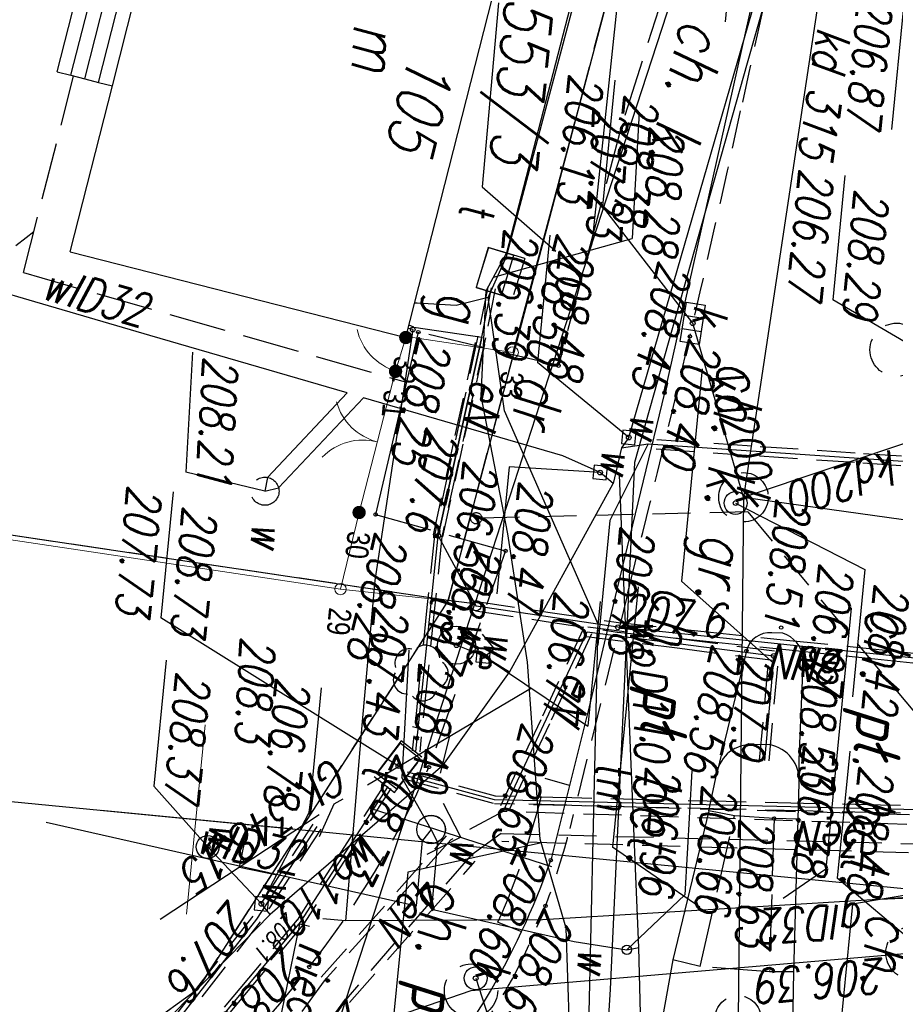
# Model space of a CAD drawing. Extents: x -110 to 11927435, y -6590197 to 5675023.
# Tile 28 of 71: x 11598528 to 11598551, y -1437233 to -1437207. Entities that reach past the tile are written whole.
import ezdxf
from ezdxf.enums import TextEntityAlignment as Align

# ---------------------------------------------------------------- set-up
doc = ezdxf.new("R2010")
doc.units = 0
doc.header["$PDMODE"] = 33
doc.header["$PDSIZE"] = 0.3
for name, pattern in [('1', [0]), ('KOC', [2, 1.5, -0.5]), ('KOJ', [0]), ('KOU', [1.5, 1, -0.5]), ('UBE', [1.5, 1, -0.5]), ('UBT', [1.5, 1, -0.5]), ('UBW', [1.5, 1, -0.5]), ('UOK', [1.5, 1, -0.5]), ('UOT', [1.5, 1, -0.5]), ('UOW', [1.5, 1, -0.5]), ('UPE', [0]), ('UPG', [0]), ('UPK', [0]), ('UPT', [0]), ('UPW', [0]), ('UXE', [1.5, 1, -0.5]), ('UXK', [1.5, 1, -0.5]), ('WRC', [0])]:
    doc.linetypes.add(name, pattern=pattern)
doc.layers.get('0').update_dxf_attribs({"color": 250, "linetype": 'CONTINUOUS', "lineweight": 100})
doc.layers.add('_0', color=7, linetype='CONTINUOUS')
doc.layers.add('KTOK', color=7, linetype='CONTINUOUS', lineweight=20, true_color=0x0a0909)
doc.layers.add('PARSI', color=7, linetype='CONTINUOUS', lineweight=20, true_color=0x0a0909)
for name, color, linetype, lineweight, plot in [('PP$$O', 209, 'CONTINUOUS', 13, False), ('PPZAO', 51, 'CONTINUOUS', 13, False), ('PPZAP', 51, 'CONTINUOUS', 13, False)]:
    doc.layers.add(name, color=color, linetype=linetype, lineweight=lineweight, plot=plot)
doc.styles.add('K1_ACAD', font='romans.shx', dxfattribs={"width": 0.8, "oblique": 12})
doc.styles.add('OPIS_PIK', font='txt', dxfattribs={"width": 0.8, "height": 1.2})
doc.styles.get("Standard").update_dxf_attribs({"font": 'Simplex.SHX', "width": 0.75})
doc.linetypes.add('BGS', pattern='A,3.75,[45,msgB.shx,S=0.625,R=0,X=0,Y=0],3.75', length=7.5)

# ---------------------------------------------------------------- blocks, each defined once
blk = doc.blocks.new('other_WSU')
at = {"linetype": 'Continuous'}
blk.add_circle((0, 0), 0.0450000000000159, dxfattribs=at)
blk = doc.blocks.new('ARM')
at = {"linetype": 'Continuous'}
blk.add_circle((0, 0), 0.125, dxfattribs=at)
blk = doc.blocks.new('other_UGE')
at = {"linetype": 'Continuous'}
blk.add_circle((0, 0), 0.0625, dxfattribs=at)
blk = doc.blocks.new('other_UGG')
at = {"linetype": 'Continuous'}
blk.add_circle((0, 0), 0.0625, dxfattribs=at)
blk = doc.blocks.new('other_KRA')
at = {"linetype": 'Continuous'}
for p, q in [((-0.5249999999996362, -0.25), (-0.5249999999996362, 0.25)), ((-0.5249999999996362, 0.25), (0.5249999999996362, 0.25)), ((-0.1749999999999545, -0.25), (-0.1749999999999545, 0.25)), ((0.1749999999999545, -0.25), (0.1749999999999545, 0.25)), ((0.5249999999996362, 0.25), (0.5249999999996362, -0.25)), ((0.5249999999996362, -0.25), (-0.5249999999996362, -0.25))]:
    blk.add_line(p, q, dxfattribs=at)
blk = doc.blocks.new('other_WLZ')
at = {"linetype": 'Continuous'}
blk.add_circle((0, 0), 0.300000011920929, dxfattribs=at)
blk = doc.blocks.new('other_UGK')
at = {"linetype": 'Continuous'}
blk.add_circle((0, 0), 0.0625, dxfattribs=at)
blk = doc.blocks.new('other_WLD')
at = {"linetype": 'Continuous'}
for p, q in [((0.5000250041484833, 0.3333500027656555), (-0.5000250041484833, 0.3333500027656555)), ((-0.5000250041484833, 0.3333500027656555), (-0.5000250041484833, -0.3333500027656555)), ((0.5000250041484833, -0.3333500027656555), (0.5000250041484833, 0.3333500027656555)), ((-0.5000250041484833, -0.3333500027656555), (0.5000250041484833, -0.3333500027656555))]:
    blk.add_line(p, q, dxfattribs=at)
blk = doc.blocks.new('other_UKW')
at = {"linetype": 'Continuous'}
blk.add_circle((0, 0), 0.375, dxfattribs=at)
blk = doc.blocks.new('other_ZAS')
at = {"linetype": 'Continuous'}
for p, q in [((0.1750000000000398, 0.1750000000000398), (-0.1750000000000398, 0.1750000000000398)), ((-0.1750000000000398, 0.1750000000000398), (-0.1750000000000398, -0.1750000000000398)), ((0.1750000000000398, -0.1750000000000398), (0.1750000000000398, 0.1750000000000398)), ((-0.1750000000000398, -0.1750000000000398), (0.1750000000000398, -0.1750000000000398))]:
    blk.add_line(p, q, dxfattribs=at)
blk = doc.blocks.new('other_HYP')
at = {"linetype": 'Continuous'}
for p, q in [((0, 1), (-0.3535499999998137, 0.6464500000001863)), ((0, 1), (0.3535499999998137, 0.6464500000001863)), ((0, 0.5), (0, 1))]:
    blk.add_line(p, q, dxfattribs=at)
blk.add_circle((0, 0), 0.5, dxfattribs=at)
blk = doc.blocks.new('other_DLI')
at = {"linetype": 'Continuous'}
blk.add_circle((0, 0), 0.0450000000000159, dxfattribs=at)
for centre, radius, start, end in [((0, 0.3750563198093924), 0.375, 30.14012428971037, 149.8598757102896), ((-0.3566585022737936, 0.1158924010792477), 0.375, 102.144465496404, 221.8600234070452), ((0.3566585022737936, 0.1158924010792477), 0.375, 318.1399765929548, 77.85553450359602), ((-0.2204041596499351, -0.3033835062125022), 0.3749999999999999, 174.1481822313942, 293.8542284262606), ((0.220404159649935, -0.3033835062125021), 0.3749999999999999, 246.1457715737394, 5.851817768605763)]:
    blk.add_arc(centre, radius, start, end, dxfattribs=at)
blk = doc.blocks.new('other_PNN')
at = {"linetype": 'Continuous'}
for p, q in [((3.25, 0), (2.542900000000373, 0.7070999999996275)), ((0.75, 0), (5.75, 0)), ((3.25, 0), (2.542900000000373, -0.7070999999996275))]:
    blk.add_line(p, q, dxfattribs=at)
blk = doc.blocks.new('mzsk01')
at = {"layer": 'PARSI'}
for p, q in [((0, -5), (0, 5)), ((5, 0), (-5, 0))]:
    blk.add_line(p, q, dxfattribs=at)
blk = doc.blocks.new('PIK_ZA')
at = {"layer": 'PPZAP'}
blk.add_point((0, 0), dxfattribs=at)
at = {"layer": 'PP$$O', "oblique": 15, "width": 0.8, "flags": 1}
blk.add_attdef('KOD', (1, -1.3), '', height=0.5, dxfattribs=at)
at = {"layer": 'PPZAO', "color": 0, "style": 'OPIS_PIK', "width": 0.8}
blk.add_attdef('NR_PKT', (1, -0.5), '', height=1.2, dxfattribs=at)
blk = doc.blocks.new('bgs')
at = {"layer": 'KTOK', "const_width": 0.35}
blk.add_lwpolyline([(-0.175, 0, 1), (0.175, 0, 1)], format="xyb", close=True, dxfattribs=at)
blk = doc.blocks.new('BGB')
at = {"layer": 'KTOK', "color": 0, "linetype": 'ByBlock', "lineweight": -2}
for centre, start, end in [((-1.836788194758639e-16, 2.999999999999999), 210, 270), ((-9.184668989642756e-16, -3), 89.99999999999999, 150)]:
    blk.add_arc(centre, 3, start, end, dxfattribs=at)
blk = doc.blocks.new('mdcp Łuszczanowiece')
at = {"layer": '_0'}
for p, q in [((6591200, 5674750), (6591200, 5675000)), ((6591183.94, 5674958.88), (6591163.955650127, 5674963.291360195)), ((6591169.33, 5674959.99), (6591193.63, 5674956.04)), ((6591177.42, 5674958.93), (6591183.94, 5674958.88)), ((6591183.94, 5674958.88), (6591193.65, 5674956.74)), ((6591193.65, 5674956.74), (6591193.63, 5674956.04)), ((6591218.2, 5674951.33), (6591193.65, 5674956.74)), ((6591193.63, 5674956.04), (6591187.34, 5674832.27)), ((6591193.63, 5674956.04), (6591204.44, 5674950.48)), ((6591204.44, 5674950.48), (6591213.61, 5674940.08))]:
    blk.add_line(p, q, dxfattribs=at)
at = {"layer": '_0', "linetype": 'UPG'}
for p, q in [((6591190.18, 5674963.49), (6591190.55, 5674972.61)), ((6591199.942112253, 5674970.590757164), (6591200.37590149, 5674967.879611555)), ((6591200, 5674970.55), (6591200.38, 5674967.88)), ((6591190.18, 5674963.49), (6591187.74, 5674968.94)), ((6591200.38, 5674967.88), (6591200.82751342, 5674965.054733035)), ((6591200.82751342, 5674965.054733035), (6591201.74449716, 5674959.315555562)), ((6591190.18, 5674963.49), (6591203.82, 5674964.68)), ((6591174.77, 5674964.3), (6591190.18, 5674963.49)), ((6591190.18, 5674963.49), (6591185.76, 5674961.72)), ((6591201.74449716, 5674959.315555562), (6591202.27, 5674954.17)), ((6591186.639925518, 5674954.418913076), (6591186.623258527, 5674954.294413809)), ((6591186.639925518, 5674954.418913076), (6591193.29412214, 5674954.064153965)), ((6591193.29412214, 5674954.064153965), (6591197.011902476, 5674954.095664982)), ((6591197.011902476, 5674954.095664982), (6591202.27, 5674954.17)), ((6591202.27, 5674954.17), (6591202.27888142, 5674953.573704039)), ((6591202.51, 5674953.24), (6591202.471009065, 5674952.986010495)), ((6591206.614183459, 5674952.556500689), (6591202.471009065, 5674952.986010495))]:
    blk.add_line(p, q, dxfattribs=at)
at = {"layer": '_0', "linetype": 'UPE'}
for p, q in [((6591193.97, 5674971.87), (6591193.9, 5674960.54)), ((6591194.1, 5674959.75), (6591194.25, 5674964.69)), ((6591194.25, 5674964.69), (6591197.01, 5674964.71)), ((6591193.9, 5674960.54), (6591193.71, 5674956.78)), ((6591199.01, 5674958.01), (6591194.1, 5674959.75)), ((6591191.97, 5674955.61), (6591193.71, 5674956.78)), ((6591186.57, 5674954.44), (6591186.66, 5674956.24)), ((6591186.66, 5674956.24), (6591191.97, 5674955.61)), ((6591186.57, 5674954.44), (6591186.53, 5674954.31)), ((6591199.88, 5674953.18), (6591202.45, 5674951.84)), ((6591202.45, 5674951.84), (6591209.59, 5674947.31))]:
    blk.add_line(p, q, dxfattribs=at)
at = {"layer": '_0', "linetype": 'UPT'}
for p, q in [((6591197.68, 5674971.91), (6591198.73, 5674957.76)), ((6591206.838848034, 5674960.977662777), (6591193.866666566, 5674960.015600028)), ((6591208.280930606, 5674960.793666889), (6591201.896785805, 5674959.957510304)), ((6591184.487214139, 5674956.68123843), (6591164.278617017, 5674960.011332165)), ((6591193.866666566, 5674960.015600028), (6591188.526893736, 5674957.020058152)), ((6591201.896785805, 5674959.957510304), (6591199.64265105, 5674959.048622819)), ((6591199.64265105, 5674959.048622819), (6591195.043822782, 5674958.270059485)), ((6591195.043822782, 5674958.270059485), (6591191.734089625, 5674957.423211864)), ((6591176.563585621, 5674957.901866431), (6591184.396369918, 5674956.675443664)), ((6591198.73, 5674957.76), (6591198.32, 5674955.39)), ((6591191.734089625, 5674957.423211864), (6591188.200452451, 5674956.377839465)), ((6591184.435256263, 5674956.870249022), (6591184.296595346, 5674956.183801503)), ((6591185.514664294, 5674956.652086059), (6591184.435256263, 5674956.870249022)), ((6591188.526893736, 5674957.020058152), (6591185.603918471, 5674956.307467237)), ((6591184.396369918, 5674956.675443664), (6591185.431567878, 5674956.240214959)), ((6591185.603918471, 5674956.307467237), (6591184.487214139, 5674956.68123843)), ((6591185.376003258, 5674955.965639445), (6591185.514664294, 5674956.652086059)), ((6591186.66, 5674956.24), (6591185.35, 5674956.37)), ((6591188.200452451, 5674956.377839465), (6591185.431567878, 5674956.240214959)), ((6591184.296595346, 5674956.183801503), (6591185.376003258, 5674955.965639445)), ((6591185.603918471, 5674956.307467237), (6591185.898445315, 5674955.488984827)), ((6591191.97, 5674955.61), (6591186.66, 5674956.24)), ((6591197.66, 5674955.58), (6591191.97, 5674955.61)), ((6591185.898445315, 5674955.488984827), (6591185.941129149, 5674954.469811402)), ((6591198.65, 5674954.93), (6591202.42, 5674952.99)), ((6591185.941129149, 5674954.469811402), (6591185.944065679, 5674954.399695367)), ((6591202.42, 5674952.99), (6591212.32, 5674946.26))]:
    blk.add_line(p, q, dxfattribs=at)
at = {"layer": '_0', "linetype": 'UPW'}
for p, q in [((6591189.03, 5674960.86), (6591188.7, 5674971.74)), ((6591164.048896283, 5674965.124079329), (6591178.815470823, 5674962.482361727)), ((6591214.055658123, 5674963.371122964), (6591202.215588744, 5674961.905644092)), ((6591188.91, 5674960.34), (6591173.58466919, 5674963.19643599)), ((6591178.815470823, 5674962.482361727), (6591189.545508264, 5674960.552840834)), ((6591202.215588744, 5674961.905644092), (6591200.568077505, 5674961.675954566)), ((6591202.308496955, 5674961.59923071), (6591202.215588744, 5674961.905644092)), ((6591200.568077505, 5674961.675954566), (6591197.243675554, 5674961.212584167)), ((6591202.226768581, 5674960.204508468), (6591202.308496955, 5674961.59923071)), ((6591203.384580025, 5674961.262729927), (6591217.249839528, 5674961.742912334)), ((6591189.545508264, 5674960.552840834), (6591203.384580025, 5674961.262729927)), ((6591197.243675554, 5674961.212584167), (6591189.905559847, 5674960.190549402)), ((6591189.2, 5674960.18), (6591189.03, 5674960.86)), ((6591188.91, 5674960.34), (6591189.2, 5674960.18)), ((6591201.74802484, 5674956.386976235), (6591202.226768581, 5674960.204508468)), ((6591189.2, 5674960.18), (6591190.15, 5674960.05)), ((6591190.15, 5674960.05), (6591189.9, 5674959.68)), ((6591195.35, 5674957.82), (6591190.15, 5674960.05)), ((6591189.9, 5674959.68), (6591189.5590704, 5674958.66465719)), ((6591189.559070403, 5674958.664657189), (6591188.547292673, 5674953.30643985)), ((6591195.35, 5674957.82), (6591194.99, 5674957.09)), ((6591197.96, 5674956.32), (6591195.35, 5674957.82)), ((6591194.99, 5674957.09), (6591194.78, 5674956.37)), ((6591197.96, 5674956.32), (6591202.3, 5674952.19)), ((6591199.973828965, 5674956.374946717), (6591199.662947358, 5674956.173790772)), ((6591199.973828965, 5674956.374946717), (6591201.74802484, 5674956.386976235)), ((6591199.662947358, 5674956.173790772), (6591199.975536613, 5674955.975647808)), ((6591201.697689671, 5674955.987506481), (6591199.975536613, 5674955.975647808)), ((6591201.306274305, 5674952.871681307), (6591201.697689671, 5674955.987506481)), ((6591188.547292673, 5674953.30643985), (6591191.118035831, 5674951.315835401)), ((6591188.464659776, 5674952.86558311), (6591187.462748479, 5674947.55888225)), ((6591190.874002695, 5674951.000364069), (6591188.464659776, 5674952.86558311)), ((6591200.924831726, 5674949.835567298), (6591201.306274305, 5674952.871681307)), ((6591202.3, 5674952.19), (6591202.04, 5674951.93)), ((6591202.3, 5674952.19), (6591206.39, 5674948.9)), ((6591202.04, 5674951.93), (6591200.69, 5674950.38)), ((6591191.242720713, 5674950.967715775), (6591191.118035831, 5674951.315835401)), ((6591190.874002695, 5674951.000364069), (6591191.242720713, 5674950.967715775)), ((6591200.451223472, 5674946.093672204), (6591200.924831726, 5674949.835567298)), ((6591187.462748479, 5674947.55888225), (6591186.851717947, 5674944.31941752)), ((6591186.851717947, 5674944.31941752), (6591185.278933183, 5674935.986196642))]:
    blk.add_line(p, q, dxfattribs=at)
at = {"layer": '_0', "linetype": 'UBE'}
for p, q in [((6591197.851206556, 5674971.635285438), (6591198.801206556, 5674957.985285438)), ((6591198.12, 5674971.59), (6591199.01, 5674958.01)), ((6591199.59, 5674958.02), (6591198.59, 5674971.75)), ((6591198.848793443, 5674971.704714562), (6591199.798793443, 5674958.054714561)), ((6591193.817002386, 5674967.338772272), (6591193.831002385, 5674969.604772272)), ((6591194.066997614, 5674967.337227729), (6591194.080997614, 5674969.603227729)), ((6591193.803002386, 5674965.072772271), (6591193.817002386, 5674967.338772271)), ((6591194.052997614, 5674965.071227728), (6591194.066997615, 5674967.337227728)), ((6591193.789002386, 5674962.806772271), (6591193.803002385, 5674965.072772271)), ((6591194.038997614, 5674962.805227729), (6591194.052997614, 5674965.071227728)), ((6591194.125057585, 5674964.693793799), (6591194.050057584, 5674962.223793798)), ((6591197.009094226, 5674964.834996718), (6591194.249094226, 5674964.814996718)), ((6591194.374942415, 5674964.686206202), (6591194.299942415, 5674962.216206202)), ((6591197.010905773, 5674964.585003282), (6591194.250905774, 5674964.565003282)), ((6591193.775002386, 5674960.540772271), (6591193.789002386, 5674962.806772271)), ((6591194.024997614, 5674960.539227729), (6591194.038997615, 5674962.805227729)), ((6591194.050057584, 5674962.223793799), (6591193.975057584, 5674959.753793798)), ((6591194.299942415, 5674962.216206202), (6591194.224942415, 5674959.746206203)), ((6591193.680159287, 5674958.66630844), (6591193.775159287, 5674960.54630844)), ((6591193.929840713, 5674958.65369156), (6591194.024840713, 5674960.53369156)), ((6591194.141753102, 5674959.867820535), (6591196.596753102, 5674958.997820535)), ((6591194.058246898, 5674959.632179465), (6591196.513246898, 5674958.762179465)), ((6591196.596753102, 5674958.997820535), (6591199.051753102, 5674958.127820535)), ((6591193.585159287, 5674956.78630844), (6591193.680159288, 5674958.66630844)), ((6591193.834840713, 5674956.77369156), (6591193.929840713, 5674958.65369156)), ((6591196.513246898, 5674958.762179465), (6591198.968246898, 5674957.892179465)), ((6591199.01, 5674958.01), (6591199.88, 5674956.72)), ((6591199.59, 5674958.02), (6591200.24, 5674957.28)), ((6591204.394280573, 5674954.487070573), (6591200.381209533, 5674957.404856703)), ((6591200.24, 5674957.28), (6591204.25, 5674954.43)), ((6591203.806215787, 5674953.678256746), (6591199.793144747, 5674956.596042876)), ((6591199.88, 5674956.72), (6591203.89, 5674953.77)), ((6591189.329727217, 5674956.049129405), (6591186.674727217, 5674956.364129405)), ((6591189.300272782, 5674955.800870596), (6591186.645272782, 5674956.115870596)), ((6591191.955272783, 5674955.485870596), (6591189.300272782, 5674955.800870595)), ((6591191.984727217, 5674955.734129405), (6591189.329727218, 5674956.049129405)), ((6591204.25, 5674954.43), (6591211.92, 5674949.87)), ((6591203.89, 5674953.77), (6591211.54, 5674949.29)), ((6591199.93779127, 5674953.290838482), (6591202.507791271, 5674951.950838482)), ((6591199.82220873, 5674953.069161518), (6591202.39220873, 5674951.729161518)), ((6591202.516965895, 5674951.945548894), (6591204.896965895, 5674950.435548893)), ((6591202.383034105, 5674951.734451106), (6591204.763034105, 5674950.224451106)), ((6591204.763034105, 5674950.224451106), (6591207.143034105, 5674948.714451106))]:
    blk.add_line(p, q, dxfattribs=at)
at = {"layer": '_0', "linetype": 'UXK'}
for q in [(6591197.74, 5674970.91), (6591191.41, 5674956.56)]:
    blk.add_line((6591190.55, 5674963.64), q, dxfattribs=at)
at = {"layer": '_0', "linetype": 'Continuous'}
for p, q in [((6591199.760000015, 5674970.270000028), (6591200.538354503, 5674967.383333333)), ((6591201.440000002, 5674969.150000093), (6591199.903432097, 5674966.916221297)), ((6591185.760000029, 5674967.430000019), (6591184.792394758, 5674965.321132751)), ((6591200.538354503, 5674967.383333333), (6591207.414495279, 5674967.383333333)), ((6591190.349999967, 5674963.300000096), (6591191.761539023, 5674966.849999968)), ((6591191.761539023, 5674966.849999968), (6591195.116371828, 5674966.849999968)), ((6591196.548599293, 5674966.916221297), (6591199.903432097, 5674966.916221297)), ((6591176.861539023, 5674966.419999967), (6591180.183800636, 5674966.419999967)), ((6591192.807277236, 5674966.593333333), (6591199.683418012, 5674966.593333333)), ((6591200.560000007, 5674965.549999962), (6591199.683418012, 5674966.593333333)), ((6591181.502704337, 5674965.321132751), (6591184.792394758, 5674965.321132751)), ((6591194.450000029, 5674964.709999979), (6591192.533418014, 5674962.083333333)), ((6591201.009999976, 5674963.399999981), (6591199.663418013, 5674960.963333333)), ((6591197.468399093, 5674962.836243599), (6591200.722682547, 5674962.97212914)), ((6591202.308496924, 5674961.59923032), (6591200.722682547, 5674962.97212914)), ((6591186.923934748, 5674962.083333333), (6591192.533418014, 5674962.083333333)), ((6591174.506017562, 5674961.794748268), (6591177.795707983, 5674961.794748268)), ((6591185.75999999, 5674961.719999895), (6591182.928460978, 5674959.059999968)), ((6591189.029999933, 5674960.86), (6591191.129615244, 5674960.060000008)), ((6591192.787277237, 5674960.963333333), (6591199.663418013, 5674960.963333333)), ((6591188.909999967, 5674960.339999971), (6591187.178460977, 5674957.759999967)), ((6591191.129615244, 5674960.060000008), (6591194.419305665, 5674960.060000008)), ((6591193.270694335, 5674960.009999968), (6591196.560384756, 5674960.009999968)), ((6591194.989999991, 5674957.089999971), (6591196.560384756, 5674960.009999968)), ((6591180.380218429, 5674959.784168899), (6591183.699588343, 5674959.922753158)), ((6591185.059095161, 5674956.396813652), (6591183.699588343, 5674959.922753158)), ((6591189.899999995, 5674959.679999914), (6591189.981539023, 5674957.289999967)), ((6591203.439999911, 5674957.719999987), (6591207.269634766, 5674959.387776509)), ((6591179.606199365, 5674959.059999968), (6591182.928460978, 5674959.059999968)), ((6591199.739999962, 5674959.060000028), (6591200.838354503, 5674955.673333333)), ((6591183.823628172, 5674957.759999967), (6591187.178460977, 5674957.759999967)), ((6591189.981539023, 5674957.289999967), (6591193.336371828, 5674957.289999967)), ((6591199.662947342, 5674956.173790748), (6591198.383586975, 5674955.273278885)), ((6591200.838354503, 5674955.673333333), (6591207.714495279, 5674955.673333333)), ((6591198.090000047, 5674955.159999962), (6591194.818460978, 5674948.569999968)), ((6591195.031674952, 5674955.133318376), (6591198.383586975, 5674955.273278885)), ((6591196.240694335, 5674952.939999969), (6591199.530384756, 5674952.939999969)), ((6591202.039999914, 5674951.929999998), (6591199.530384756, 5674952.939999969)), ((6591191.24272071, 5674950.967715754), (6591190.945794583, 5674948.851803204)), ((6591200.689999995, 5674950.379999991), (6591199.238460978, 5674948.820000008)), ((6591187.789139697, 5674948.719992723), (6591190.945794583, 5674948.851803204)), ((6591195.916199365, 5674948.820000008), (6591199.238460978, 5674948.820000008)), ((6591191.496199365, 5674948.569999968), (6591194.818460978, 5674948.569999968))]:
    blk.add_line(p, q, dxfattribs=at)
at = {"layer": '_0', "linetype": 'UBT'}
for p, q in [((6591197.730274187, 5674969.881171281), (6591197.880274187, 5674967.859742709)), ((6591197.929725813, 5674969.895971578), (6591198.079725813, 5674967.874543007)), ((6591197.880274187, 5674967.859742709), (6591198.030274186, 5674965.838314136)), ((6591198.079725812, 5674967.874543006), (6591198.229725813, 5674965.853114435)), ((6591198.030274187, 5674965.838314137), (6591198.180274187, 5674963.816885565)), ((6591198.229725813, 5674965.853114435), (6591198.379725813, 5674963.831685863)), ((6591198.180274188, 5674963.816885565), (6591198.330274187, 5674961.795456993)), ((6591198.379725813, 5674963.831685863), (6591198.529725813, 5674961.810257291)), ((6591198.330274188, 5674961.795456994), (6591198.480274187, 5674959.774028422)), ((6591198.529725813, 5674961.810257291), (6591198.679725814, 5674959.78882872)), ((6591198.480274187, 5674959.774028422), (6591198.630274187, 5674957.75259985)), ((6591198.679725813, 5674959.788828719), (6591198.829725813, 5674957.767400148)), ((6591198.631463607, 5674957.777046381), (6591198.221463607, 5674955.40704638)), ((6591198.828536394, 5674957.742953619), (6591198.418536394, 5674955.372953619)), ((6591185.359875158, 5674956.469511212), (6591186.669875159, 5674956.339511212)), ((6591186.671781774, 5674956.339303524), (6591188.441781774, 5674956.129303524)), ((6591185.340124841, 5674956.270488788), (6591186.650124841, 5674956.140488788)), ((6591186.648218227, 5674956.140696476), (6591188.418218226, 5674955.930696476)), ((6591188.441781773, 5674956.129303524), (6591190.211781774, 5674955.919303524)), ((6591188.418218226, 5674955.930696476), (6591190.188218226, 5674955.720696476)), ((6591190.211781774, 5674955.919303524), (6591191.981781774, 5674955.709303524)), ((6591190.188218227, 5674955.720696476), (6591191.958218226, 5674955.510696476)), ((6591191.970527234, 5674955.70999861), (6591193.8671939, 5674955.699998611)), ((6591193.8671939, 5674955.699998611), (6591195.763860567, 5674955.689998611)), ((6591195.763860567, 5674955.68999861), (6591197.660527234, 5674955.67999861)), ((6591191.969472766, 5674955.51000139), (6591193.866139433, 5674955.50000139)), ((6591193.866139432, 5674955.50000139), (6591195.7628061, 5674955.490001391)), ((6591195.7628061, 5674955.49000139), (6591197.659472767, 5674955.48000139)), ((6591198.604243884, 5674954.841082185), (6591200.489243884, 5674953.871082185)), ((6591198.695756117, 5674955.018917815), (6591200.580756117, 5674954.048917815)), ((6591200.580756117, 5674954.048917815), (6591202.465756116, 5674953.078917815)), ((6591200.489243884, 5674953.871082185), (6591202.374243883, 5674952.901082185)), ((6591202.476219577, 5674953.072700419), (6591204.126219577, 5674951.951033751)), ((6591202.363780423, 5674952.907299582), (6591204.013780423, 5674951.785632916)), ((6591204.126219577, 5674951.951033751), (6591205.776219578, 5674950.829367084)), ((6591204.013780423, 5674951.785632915), (6591205.663780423, 5674950.663966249))]:
    blk.add_line(p, q, dxfattribs=at)
at = {"layer": '_0', "linetype": 'UBW'}
for p, q in [((6591188.657557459, 5674969.016210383), (6591188.740057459, 5674966.296210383)), ((6591188.907442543, 5674969.023789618), (6591188.989942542, 5674966.303789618)), ((6591188.740057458, 5674966.296210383), (6591188.822557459, 5674963.576210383)), ((6591188.989942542, 5674966.303789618), (6591189.072442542, 5674963.583789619)), ((6591188.822557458, 5674963.576210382), (6591188.905057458, 5674960.856210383)), ((6591189.072442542, 5674963.583789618), (6591189.154942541, 5674960.863789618))]:
    blk.add_line(p, q, dxfattribs=at)
at = {"layer": '_0', "linetype": 'UPK'}
for p, q in [((6591203.773933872, 5674957.630654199), (6591201.661194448, 5674969.073383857)), ((6591206.566721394, 5674951.487159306), (6591203.773933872, 5674957.630654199))]:
    blk.add_line(p, q, dxfattribs=at)
at = {"layer": '_0', "linetype": 'KOJ'}
for p, q in [((6591204.86, 5674966.21), (6591202.46, 5674966.02)), ((6591202.46, 5674966.02), (6591198.46, 5674965.74)), ((6591197.5, 5674965.68), (6591196.89, 5674965.62)), ((6591198.46, 5674965.74), (6591197.5, 5674965.68)), ((6591196.89, 5674965.62), (6591194.2, 5674965.47)), ((6591193.63, 5674964.87), (6591193.65, 5674964.58)), ((6591196.58, 5674964.8), (6591196.63, 5674964.38)), ((6591194.19, 5674963.96), (6591197.46, 5674963.5)), ((6591198.47, 5674963.39), (6591197.46, 5674963.5)), ((6591198.47, 5674963.39), (6591202.45, 5674962.83)), ((6591174.49, 5674962.79), (6591187.65, 5674961.16)), ((6591202.45, 5674962.83), (6591204.71, 5674962.64)), ((6591187.65, 5674961.16), (6591192.95, 5674960.41)), ((6591192.95, 5674960.41), (6591196.05, 5674959.99)), ((6591196.05, 5674959.99), (6591200.16, 5674959.38)), ((6591186.69, 5674954.57), (6591191.57, 5674953.92))]:
    blk.add_line(p, q, dxfattribs=at)
at = {"layer": '_0', "linetype": 'KOC'}
for p, q in [((6591202.46, 5674966.02), (6591202.52, 5674965.38)), ((6591198.46, 5674965.74), (6591198.5, 5674965.11)), ((6591198.5, 5674965.11), (6591202.52, 5674965.38)), ((6591202.52, 5674965.38), (6591202.56, 5674963.56)), ((6591198.5, 5674965.11), (6591198.53, 5674964.07)), ((6591198.53, 5674964.07), (6591198.47, 5674963.39)), ((6591202.56, 5674963.56), (6591198.53, 5674964.07)), ((6591202.56, 5674963.56), (6591202.45, 5674962.83)), ((6591171.21, 5674961.4), (6591180.85, 5674959.34)), ((6591198.16, 5674959.68), (6591198.04, 5674959.03)), ((6591180.85, 5674959.34), (6591187.21, 5674958.32)), ((6591201.92, 5674958.16), (6591202.1, 5674958.8)), ((6591187.21, 5674958.32), (6591186.69, 5674954.57)), ((6591191.57, 5674953.92), (6591192.19, 5674957.41)), ((6591192.19, 5674957.41), (6591198.04, 5674955.96)), ((6591186.14432152, 5674944.09769861), (6591188.03203167, 5674954.39124578)), ((6591186.144321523, 5674944.097698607), (6591180.874496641, 5674944.905558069))]:
    blk.add_line(p, q, dxfattribs=at)
at = {"layer": '_0', "linetype": 'KOU'}
for p, q in [((6591192.97, 5674960.71), (6591199.28, 5674959.8)), ((6591193.63, 5674956.04), (6591169.33, 5674959.99)), ((6591193.63, 5674956.04), (6591190.86, 5674901.7)), ((6591204.44, 5674950.48), (6591193.63, 5674956.04)), ((6591213.61, 5674940.08), (6591204.44, 5674950.48))]:
    blk.add_line(p, q, dxfattribs=at)
at = {"layer": '_0', "linetype": 'UOT'}
for p, q in [((6591184.494022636, 5674957.163976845), (6591184.435256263, 5674956.870249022)), ((6591184.494022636, 5674957.163976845), (6591185.573223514, 5674956.944785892)), ((6591184.296802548, 5674956.184829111), (6591184.435256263, 5674956.870249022)), ((6591185.514457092, 5674956.65105845), (6591185.573223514, 5674956.944785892)), ((6591185.514457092, 5674956.65105845), (6591185.376003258, 5674955.965639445)), ((6591184.296802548, 5674956.184829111), (6591185.376003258, 5674955.965639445)), ((6591197.8, 5674955.75), (6591197.42, 5674955.17)), ((6591198.79, 5674955.12), (6591197.8, 5674955.75)), ((6591197.42, 5674955.17), (6591198.42, 5674954.55)), ((6591198.42, 5674954.55), (6591198.79, 5674955.12))]:
    blk.add_line(p, q, dxfattribs=at)
at = {"layer": '_0', "linetype": '1'}
for p, q in [((6591186.860869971, 5674954.257979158), (6591174.701262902, 5674956.122489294)), ((6591185.482964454, 5674945.262171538), (6591186.860869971, 5674954.257979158)), ((6591181.034187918, 5674945.944180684), (6591178.513585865, 5674946.331368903)), ((6591180.977645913, 5674945.573478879), (6591178.457043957, 5674945.96066579)), ((6591180.977645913, 5674945.573478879), (6591181.034187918, 5674945.944180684)), ((6591185.482964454, 5674945.262171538), (6591181.034187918, 5674945.944180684)), ((6591180.920104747, 5674945.202735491), (6591178.399502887, 5674945.589921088)), ((6591180.920104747, 5674945.202735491), (6591180.977645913, 5674945.573478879)), ((6591180.863562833, 5674944.832033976), (6591178.342961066, 5674945.219218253)), ((6591180.863562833, 5674944.832033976), (6591180.920104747, 5674945.202735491)), ((6591180.806979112, 5674944.462331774), (6591178.286377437, 5674944.849514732)), ((6591180.806979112, 5674944.462331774), (6591180.863562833, 5674944.832033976))]:
    blk.add_line(p, q, dxfattribs=at)
at = {"layer": '_0', "color": 7, "linetype": 'BGS', "lineweight": 18}
blk.add_line((6591193.6081364, 5674953.186604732), (6591193.639999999, 5674956.07), dxfattribs=at)
at = {"layer": '_0', "linetype": 'UXE'}
for p, q in [((6591199.0986, 5674953.7947), (6591199.2508, 5674953.5706)), ((6591199.2508, 5674953.5706), (6591200.1368, 5674953.2698))]:
    blk.add_line(p, q, dxfattribs=at)
at = {"layer": '_0', "linetype": 'WRC'}
for p, q in [((6591185.050227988, 5674944.266202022), (6591185.228110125, 5674944.080380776)), ((6591185.228110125, 5674944.080380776), (6591185.465404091, 5674943.832731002))]:
    blk.add_line(p, q, dxfattribs=at)
at = {"layer": '_0', "color": 7, "linetype": 'BGS', "lineweight": 20, "flags": 128}
blk.add_lwpolyline([(6591186.840570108, 5674954.266480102), (6591186.983, 5674957.089), (6591170.534, 5674959.82)], dxfattribs=at)
at = {"layer": '_0', "flags": 128}
blk.add_lwpolyline([(6591177.879416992, 5674955.823350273), (6591182.725909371, 5674955.867409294), (6591184.223916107, 5674957.960212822)], dxfattribs=at)
at = {"layer": '_0', "color": 7, "linetype": 'BGS', "lineweight": 18}
for points in [[(6591187.773, 5674954.075), (6591186.864027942, 5674954.257206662)], [(6591191.559, 5674953.483), (6591187.773, 5674954.075)]]:
    blk.add_lwpolyline(points, dxfattribs=at)
at = {"layer": '_0', "color": 7, "linetype": 'BGS', "lineweight": 18, "flags": 128}
blk.add_lwpolyline([(6591190.508, 5674892.725), (6591193.608, 5674953.192), (6591191.559, 5674953.483)], dxfattribs=at)
at = {"layer": '_0', "linetype": 'UOK'}
for centre, radius in [((6591201.661194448, 5674969.073383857), 0.7000240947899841), ((6591185.932953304, 5674967.11748149), 0.7000163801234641), ((6591203.82, 5674964.68), 0.6), ((6591190.18, 5674963.49), 0.65), ((6591203.773933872, 5674957.630654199), 0.7000106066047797)]:
    blk.add_circle(centre, radius, dxfattribs=at)
at = {"layer": '_0', "linetype": 'UXK'}
blk.add_circle((6591191.41, 5674956.56), 0.149332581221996, dxfattribs=at)
at = {"layer": '_0', "linetype": 'UOW'}
for centre, radius in [((6591199.662947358, 5674956.173790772), 0.370003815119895), ((6591191.242720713, 5674950.967715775), 0.3700015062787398)]:
    blk.add_circle(centre, radius, dxfattribs=at)
at = {"layer": '_0', "linetype": 'KOJ'}
for centre, radius, start, end in [((6591197.545916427, 5674964.711087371), 0.97, 92.7131968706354, 174.7407430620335), ((6591194.436634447, 5674964.674447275), 0.83, 106.5649303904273, 166.3726710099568), ((6591194.279990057, 5674964.583539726), 0.63, 180.3219245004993, 261.7877030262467), ((6591197.52983397, 5674964.397286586), 0.9, 181.1005658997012, 265.5497581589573), ((6591195.463145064, 5674940.073098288), 19.87, 64.65133765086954, 76.32706347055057), ((6591200.130331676, 5674949.812832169), 9.07, 51.79433928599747, 64.95454166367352)]:
    blk.add_arc(centre, radius, start, end, dxfattribs=at)
at = {"layer": '_0', "linetype": 'KOU'}
for centre, radius, start, end in [((6591204.684617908, 5675181.964390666), 220.91, 259.3962651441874, 263.6026056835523), ((6591135.72222369, 5674580.586677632), 384.41, 81.43543890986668, 83.37527435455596), ((6591196.742759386, 5674942.565766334), 17.42, 67.6747066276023, 81.62502038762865), ((6591197.852154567, 5674946.026793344), 13.8, 51.9909525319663, 66.4768708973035)]:
    blk.add_arc(centre, radius, start, end, dxfattribs=at)
at = {"layer": '_0', "linetype": 'KOC'}
for centre, radius, start, end in [((6591195.702760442, 5674939.519494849), 19.65, 71.55471161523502, 83.16886774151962), ((6591190.397283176, 5674932.682567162), 24.5, 57.47538359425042, 71.82335728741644), ((6591189.60745858, 5674930.816735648), 26.5, 36.82468074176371, 58.20454637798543)]:
    blk.add_arc(centre, radius, start, end, dxfattribs=at)
at = {"layer": '_0', "color": 7, "linetype": 'BGS', "lineweight": 18}
blk.add_arc((6591186.296750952, 5674954.383821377), 1.5, 288.6650836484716, 348.6650836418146, dxfattribs=at)
at = {"layer": '_0'}
for name, p in [('other_WSU', (6591194.2, 5674965.47)), ('other_WSU', (6591198.5, 5674965.11)), ('other_WSU', (6591193.49, 5674964.81)), ('other_UGE', (6591194.25, 5674964.69)), ('other_WSU', (6591194.19, 5674963.96)), ('other_WLZ', (6591190.35, 5674963.3)), ('other_UGK', (6591190.35, 5674963.3)), ('other_UGK', (6591185.76, 5674961.72)), ('other_WSU', (6591186.11, 5674961.68)), ('other_WSU', (6591187.65, 5674961.16)), ('other_UGE', (6591193.9, 5674960.54)), ('other_UGE', (6591188.91, 5674960.34)), ('other_UGE', (6591189.9, 5674959.68)), ('other_WSU', (6591200.16, 5674959.38)), ('other_WSU', (6591201.37, 5674959.36)), ('other_WSU', (6591200.09, 5674958.67)), ('other_WSU', (6591187.21, 5674958.32)), ('other_WLZ', (6591203.44, 5674957.72)), ('other_UGK', (6591203.44, 5674957.72)), ('other_WSU', (6591192.19, 5674957.41)), ('other_HYP', (6591194.78, 5674956.37)), ('other_UGE', (6591194.99, 5674957.09)), ('other_UGE', (6591194.78, 5674956.37)), ('other_DLI', (6591195.59, 5674955.48)), ('other_WSU', (6591198.04, 5674955.96)), ('other_UGE', (6591191.97, 5674955.61)), ('other_UGE', (6591198.09, 5674955.16)), ('other_WSU', (6591186.69, 5674954.57)), ('other_WSU', (6591191.57, 5674953.92)), ('other_WSU', (6591203.57, 5674953.34)), ('other_UGE', (6591202.04, 5674951.93)), ('other_WLZ', (6591200.69, 5674950.38)), ('other_UGE', (6591200.69, 5674950.38))]:
    blk.add_blockref(name, p, dxfattribs=at)
at = {"layer": '_0', "color": 253}
for name, p in [('other_WSU', (6591194.2, 5674965.47)), ('other_WSU', (6591198.5, 5674965.11)), ('other_WSU', (6591193.49, 5674964.81)), ('other_UGE', (6591194.25, 5674964.69)), ('other_WSU', (6591194.19, 5674963.96)), ('other_WLZ', (6591190.35, 5674963.3)), ('other_UGK', (6591190.35, 5674963.3)), ('other_UGK', (6591185.76, 5674961.72)), ('other_WSU', (6591186.11, 5674961.68)), ('other_WSU', (6591187.65, 5674961.16)), ('other_UGE', (6591193.9, 5674960.54)), ('other_UGE', (6591188.91, 5674960.34)), ('other_UGE', (6591189.9, 5674959.68)), ('other_WSU', (6591200.16, 5674959.38)), ('other_WSU', (6591201.37, 5674959.36)), ('other_WSU', (6591200.09, 5674958.67)), ('other_WSU', (6591187.21, 5674958.32)), ('other_WLZ', (6591203.44, 5674957.72)), ('other_UGK', (6591203.44, 5674957.72)), ('other_WSU', (6591192.19, 5674957.41)), ('other_HYP', (6591194.78, 5674956.37)), ('other_UGE', (6591194.99, 5674957.09)), ('other_UGE', (6591194.78, 5674956.37)), ('other_DLI', (6591195.59, 5674955.48)), ('other_WSU', (6591198.04, 5674955.96)), ('other_UGE', (6591191.97, 5674955.61)), ('other_UGE', (6591198.09, 5674955.16)), ('other_WSU', (6591186.69, 5674954.57)), ('other_WSU', (6591191.57, 5674953.92)), ('other_WSU', (6591203.57, 5674953.34)), ('other_UGE', (6591202.04, 5674951.93)), ('other_WLZ', (6591200.69, 5674950.38)), ('other_UGE', (6591200.69, 5674950.38))]:
    blk.add_blockref(name, p, dxfattribs=at)
at = {"layer": '_0'}
for name, p, rotation in [('other_KRA', (6591185.76, 5674961.72), 356.7199999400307), ('ARM', (6591202.308496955, 5674961.59923071), 2.391157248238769), ('other_ZAS', (6591188.91, 5674960.34), 269.9999974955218), ('other_ZAS', (6591189.9, 5674959.68), 269.9999974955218), ('other_PNN', (6591199.0986, 5674953.7947), 77.71839028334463), ('other_PNN', (6591199.0986, 5674953.7947), 126.2360106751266), ('other_ZAS', (6591194.99, 5674957.09), 269.9999974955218), ('ARM', (6591193.71, 5674956.78), 348.6199998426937), ('other_UKW', (6591199.662947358, 5674956.173790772), 2.391102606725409), ('other_WLD', (6591198.09, 5674955.16), 327.6799990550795), ('other_UGG', (6591186.639925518, 5674954.418913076), 2.390829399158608), ('other_PNN', (6591199.0986, 5674953.7947), 308.8889704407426), ('other_ZAS', (6591202.04, 5674951.93), 269.9999974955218)]:
    blk.add_blockref(name, p, dxfattribs=dict(at, rotation=rotation))
at = {"layer": '_0', "color": 253}
for name, p, rotation in [('other_KRA', (6591185.76, 5674961.72), 356.7199999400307), ('ARM', (6591202.308496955, 5674961.59923071), 2.391157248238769), ('other_ZAS', (6591188.91, 5674960.34), 269.9999974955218), ('other_ZAS', (6591189.9, 5674959.68), 269.9999974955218), ('other_PNN', (6591199.0986, 5674953.7947), 77.71839028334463), ('other_PNN', (6591199.0986, 5674953.7947), 126.2360106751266), ('other_ZAS', (6591194.99, 5674957.09), 269.9999974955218), ('ARM', (6591193.71, 5674956.78), 348.6199998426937), ('other_UKW', (6591199.662947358, 5674956.173790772), 2.391102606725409), ('other_WLD', (6591198.09, 5674955.16), 327.6799990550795), ('other_UGG', (6591186.639925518, 5674954.418913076), 2.390829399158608), ('other_PNN', (6591199.0986, 5674953.7947), 308.8889704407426), ('other_ZAS', (6591202.04, 5674951.93), 269.9999974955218)]:
    blk.add_blockref(name, p, dxfattribs=dict(at, rotation=rotation))
at = {"layer": '_0', "xscale": 0.5, "yscale": 0.5, "zscale": 0.5}
for p, values in [((6591186.983, 5674957.089, 208.373), {'NR_PKT': '33'}), ((6591186.864027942, 5674954.257206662, 208.211), {'NR_PKT': '32'}), ((6591187.773, 5674954.075, 208.258), {'NR_PKT': '31'}), ((6591191.559, 5674953.483, 208.201), {'NR_PKT': '30'}), ((6591193.608, 5674953.192, 208.284), {'NR_PKT': '29'})]:
    blk.add_blockref('PIK_ZA', p, dxfattribs=at).add_auto_attribs(values)
at = {"layer": '_0', "color": 7, "linetype": 'BGS', "lineweight": 18, "xscale": 0.5, "yscale": 0.5, "zscale": 0.5}
for p in [(6591186.864027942, 5674954.257206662), (6591187.773, 5674954.075), (6591191.559, 5674953.483)]:
    blk.add_blockref('bgs', p, dxfattribs=at)
at = {"layer": '_0', "xscale": 0.5, "yscale": 0.5, "zscale": 0.5}
blk.add_blockref('bgs', (6591187.773, 5674954.075), dxfattribs=at)
at = {"layer": '_0', "color": 7, "linetype": 'BGS', "lineweight": 18, "xscale": 0.5, "yscale": 0.5, "zscale": 0.5, "rotation": 81.11287780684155}
blk.add_blockref('BGB', (6591189.666, 5674953.779), dxfattribs=at)
at = {"layer": '_0', "color": 253, "xscale": 0.5, "yscale": 0.5, "zscale": 0.5}
blk.add_blockref('mzsk01', (6591200, 5674950), dxfattribs=at)
at = {"layer": '_0', "style": 'K1_ACAD', "oblique": 12, "width": 0.8}
for s, height, p in [('ch. pł. bet.', 1.25, (6591200.65, 5674969.05)), ('208.42', 0.8999999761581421, (6591192.083078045, 5674968.049999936)), ('208.48', 0.8999999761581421, (6591196.870138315, 5674968.116221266)), ('208.29', 0.8999999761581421, (6591181.824243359, 5674966.52113272)), ('206.97', 0.8999999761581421, (6591191.681154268, 5674966.549999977)), ('206.38', 0.8999999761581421, (6591196.468214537, 5674966.616221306)), ('206.87', 0.8999999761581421, (6591176.781154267, 5674966.119999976)), ('206.27', 0.8999999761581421, (6591181.422319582, 5674965.02113276)), ('207.9', 0.8999999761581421, (6591194.25, 5674964.69)), ('208.38', 0.8999999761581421, (6591179.927738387, 5674960.259999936)), ('208.48', 0.8999999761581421, (6591184.145167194, 5674958.959999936)), ('206.13', 0.8999999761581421, (6591179.52581461, 5674958.759999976)), ('dr', 1.25, (6591187.496761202, 5674958.504140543)), ('208.47', 0.8999999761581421, (6591190.303078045, 5674958.489999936)), ('553/3', 1.25, (6591177.681151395, 5674957.24958636)), ('206.39', 0.8999999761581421, (6591183.743243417, 5674957.459999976)), ('e', 0.8999999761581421, (6591194.75, 5674957.6)), ('206.55', 0.8999999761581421, (6591189.901154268, 5674956.989999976)), ('t', 0.8999999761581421, (6591198.09, 5674955.16)), ('208.73', 0.8999999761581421, (6591191.817738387, 5674949.769999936)), ('207.73', 0.8999999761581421, (6591191.415814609, 5674948.269999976))]:
    blk.add_text(s, height=height, dxfattribs=at).set_placement(p, align=Align.TOP_LEFT)
for s, p in [('ch. pł. bet.', (6591200.13, 5674968.26)), ('ch. k. gr.', (6591192.98, 5674963.75)), ('ch. pł. bet.', (6591200.11, 5674962.63))]:
    blk.add_text(s, height=1.25, dxfattribs=at).set_placement(p, align=Align.TOP_RIGHT)
for s, height, rotation, p in [('206.39', 0.8999999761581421, 280.4617572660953, (6591201.875381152, 5674968.355669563)), ('kd200', 0.8999999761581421, 293.3399969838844, (6591188.54, 5674967.28)), ('3eN', 0.8999999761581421, 273.7496620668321, (6591198.38153401, 5674967.59940237)), ('glD32', 0.8999999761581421, 279.0820249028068, (6591200.485126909, 5674967.666611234)), ('2eN', 0.8999999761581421, 269.6499981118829, (6591193.94, 5674966.54)), ('eN', 0.8999999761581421, 269.6499981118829, (6591193.94, 5674966.54)), ('208.53', 0.8999999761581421, 3.179989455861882, (6591194.2, 5674965.47)), ('kd 315', 0.8999999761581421, 356.9900003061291, (6591177.671404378, 5674964.232512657)), ('kd200', 0.8999999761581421, 21.94000559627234, (6591187.08, 5674962.24)), ('207.6', 0.8999999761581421, 89.64999310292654, (6591193.9, 5674960.54)), ('208.40', 0.8999999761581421, 352.1999999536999, (6591186.11, 5674961.68)), ('woD110', 0.8999999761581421, 7.931560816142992, (6591193.646020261, 5674960.823337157)), ('tm', 0.8999999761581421, 6.476457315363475, (6591197.456616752, 5674960.322693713)), ('w', 0.8999999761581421, 2.39121188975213, (6591202.349337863, 5674960.331607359)), ('eN', 0.8999999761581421, 340.4867523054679, (6591195.14252475, 5674959.38055131)), ('208.64', 0.8999999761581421, 341.2500003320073, (6591201.37, 5674959.36)), ('w', 0.8999999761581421, 2.391102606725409, (6591199.79014638, 5674956.720293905)), ('eN', 0.8999999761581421, 353.1999998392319, (6591187.73, 5674956.11)), ('4eN', 0.8999999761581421, 323.6595379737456, (6591200.76621391, 5674956.06804712)), ('tm', 0.8999999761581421, 359.7199999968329, (6591193.46, 5674955.6)), ('g', 1.25, 2.390911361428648, (6591185.536010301, 5674954.988771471)), ('207.43', 0.8999999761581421, 0.4949328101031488, (6591193.933031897, 5674954.12614434)), ('207.9', 0.8999999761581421, 329.300000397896, (6591204.25, 5674954.43)), ('105', 1.25, 351.2824306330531, (6591179.351644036, 5674953.638151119)), ('wo110', 0.8999999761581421, 316.4099990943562, (6591199.91, 5674954.46)), ('GK.348.15', 0.8999999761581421, 310.689374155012, (6591198.000232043, 5674953.431873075)), ('nieczynny', 0.8999999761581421, 355.002057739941, (6591202.892439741, 5674953.032356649)), ('208.3', 0.8999999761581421, 2.391129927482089, (6591195.097047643, 5674950.713276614)), ('w', 0.8999999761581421, 2.391047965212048, (6591192.062893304, 5674950.712470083))]:
    blk.add_text(s, height=height, rotation=rotation, dxfattribs=at).set_placement(p)
blk.add_text('208.51', height=0.8999999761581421, dxfattribs=at).set_placement((6591193.49, 5674964.81), align=Align.MIDDLE_RIGHT)
for s, height, rotation, p in [('208.63', 0.8999999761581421, 3.840004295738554, (6591198.5, 5674965.11)), ('208.66', 0.8999999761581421, 2.391047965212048, (6591197.739594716, 5674964.048613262)), ('208.56', 0.8999999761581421, 351.9599999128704, (6591194.19, 5674963.96)), ('206.96', 0.8999999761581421, 2.391047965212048, (6591197.400600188, 5674962.533151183)), ('208.28', 0.8999999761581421, 2.390720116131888, (6591180.651420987, 5674960.996537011)), ('207.23', 0.8999999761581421, 2.390720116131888, (6591180.312417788, 5674959.481076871)), ('208.60', 0.8999999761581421, 341.5399999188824, (6591200.16, 5674959.38)), ('208.57', 0.8999999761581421, 346.0699999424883, (6591192.19, 5674957.41)), ('t', 0.8999999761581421, 2.390829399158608, (6591183.130047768, 5674956.246567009)), ('208.73', 0.8999999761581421, 340.0799991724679, (6591198.04, 5674955.96)), ('208.25', 0.8999999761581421, 352.4100000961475, (6591186.87750814, 5674955.505875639)), ('208.91', 0.8999999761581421, 324.5699987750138, (6591203.57, 5674953.34)), ('208.1', 0.449999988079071, 325.7700015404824, (6591202.42, 5674952.99)), ('wlD32', 0.8999999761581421, 82.84521223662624, (6591199.963430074, 5674950.147538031)), ('207.6', 0.8999999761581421, 327.5800016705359, (6591202.45, 5674951.84)), ('wlD32', 0.8999999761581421, 79.31222858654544, (6591185.882124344, 5674944.740706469))]:
    blk.add_text(s, height=height, rotation=rotation, dxfattribs=at).set_placement(p, align=Align.TOP_LEFT)
for s, p in [('k', (6591190.35, 5674963.3)), ('k', (6591185.76, 5674961.72)), ('w', (6591188.91, 5674960.34)), ('w', (6591189.9, 5674959.68)), ('206.77', (6591196.48, 5674958.81)), ('k', (6591203.44, 5674957.72)), ('w', (6591194.99, 5674957.09)), ('w', (6591194.78, 5674956.37)), ('206.78', (6591199.45, 5674951.74)), ('w', (6591202.04, 5674951.93)), ('w', (6591200.69, 5674950.38)), ('208.37', (6591199.56, 5674949.12))]:
    blk.add_text(s, height=0.8999999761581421, dxfattribs=at).set_placement(p, align=Align.RIGHT)
for s, rotation, p in [('ch. k.', 352.0599998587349, (6591179.77, 5674961.02)), ('m', 2.391157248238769, (6591179.360036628, 5674952.755756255))]:
    blk.add_text(s, height=1.25, rotation=rotation, dxfattribs=at).set_placement(p, align=Align.MIDDLE)
for s, rotation, p in [('208.45', 352.9499999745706, (6591187.65, 5674961.16)), ('208.65', 351.2500000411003, (6591200.09, 5674958.67)), ('208.50', 350.8900004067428, (6591187.21, 5674958.32)), ('208.40', 2.391020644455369, (6591198.654783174, 5674956.485648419)), ('207.6', 353.1999998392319, (6591191.97, 5674955.61)), ('208.21', 2.391075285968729, (6591191.216989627, 5674950.064172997))]:
    blk.add_text(s, height=0.8999999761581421, rotation=rotation, dxfattribs=at).set_placement(p, align=Align.TOP_RIGHT)
for s, height, p in [('206.78', 0.8999999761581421, (6591191.21, 5674960.36)), ('ch. pł. bet.', 1.25, (6591200.95, 5674956.09))]:
    blk.add_text(s, height=height, dxfattribs=at).set_placement(p)
blk.add_text('208.28', height=0.8999999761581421, rotation=352.4100000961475, dxfattribs=at).set_placement((6591195.351739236, 5674953.519694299), align=Align.RIGHT)

msp = doc.modelspace()

# ---------------------------------------------------------------- block references
at = {"layer": '_0', "linetype": 'ByBlock', "lineweight": 9, "rotation": 264.4213637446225}
msp.add_blockref('mdcp Łuszczanowiece', (6591203.335147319, 5674426.677244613), dxfattribs=at)

doc.saveas('drawing.dxf')
